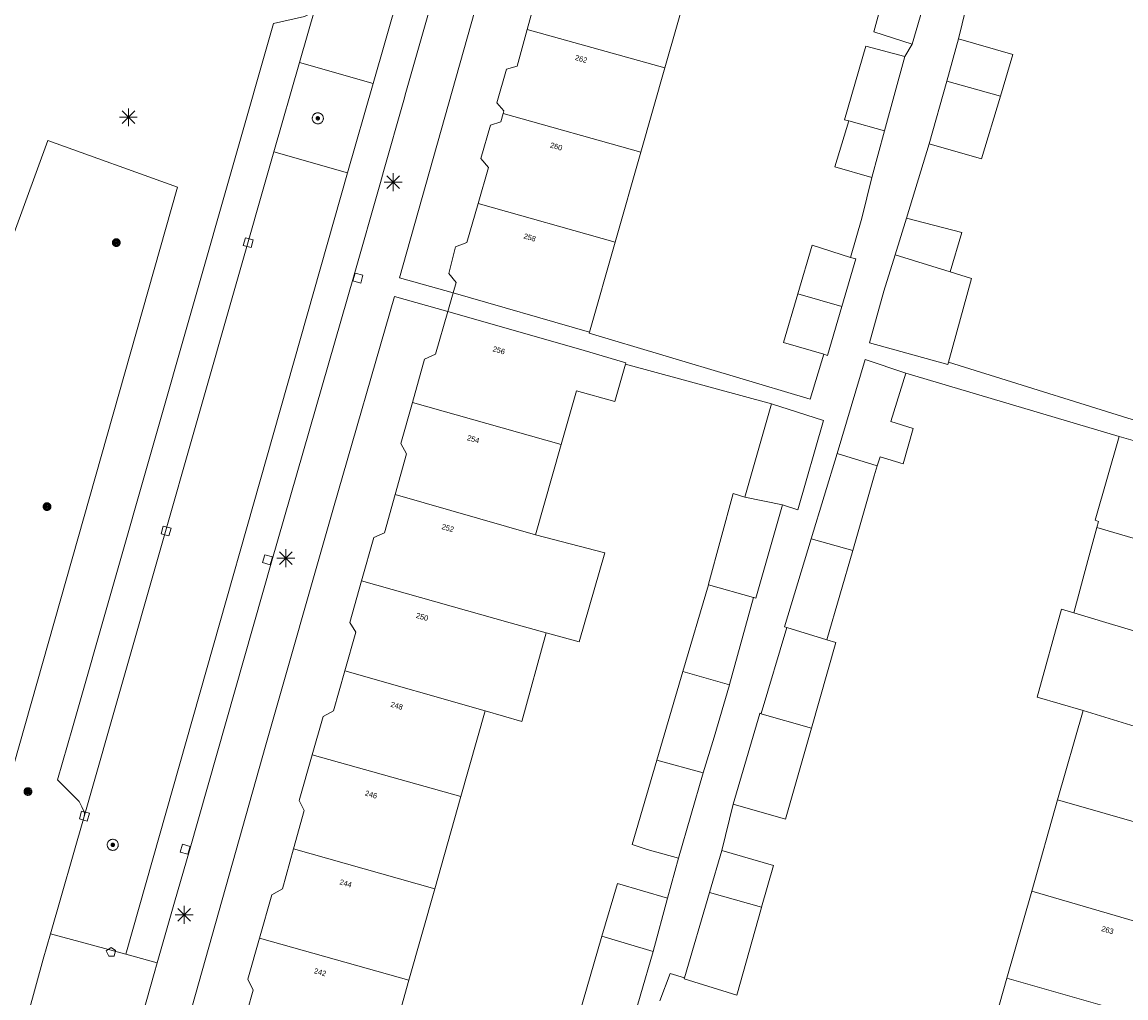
# Model space of a CAD drawing. Header units: metres. Extents: x 135779 to 137489, y 452643 to 455118.
# Tile 172 of 189: x 136553 to 136614, y 453273 to 453328. Entities that reach past the tile are written whole.
import ezdxf
from ezdxf.enums import TextEntityAlignment as Align

# ---------------------------------------------------------------- set-up
doc = ezdxf.new("R2010")
doc.units = ezdxf.units.M
for name, color, linetype, lineweight in [('KTop_NAR_Huisnummer (t)', 7, 'Continuous', 13), ('KTop_NAR_Huisnummer tijdelijk (t)', 7, 'Continuous', 13), ('KTop_PAL_Lichtmast', 40, 'Continuous', 13), ('KTop_PND_Grondvlaksituatie van BAG-pand [tachy]', 1, 'Continuous', 13), ('KTop_PND_Pandscheiding', 40, 'Continuous', 13), ('KTop_PUT_Brandkraan of -put', 1, 'Continuous', 13), ('KTop_PUT_Inspectie- of rioolput', 15, 'Continuous', 13), ('KTop_PUT_Kolk', 15, 'Continuous', 13), ('KTop_VGO_Boom', 92, 'Continuous', 13), ('KTop_WGD_Rijbaan_Lokale weg', 251, 'Continuous', 13), ('KTop_WGD_Rijbaan_Lokale weg_verkeersdrempel', 40, 'Continuous', 13), ('KTop_WGD_Voetpad', 251, 'Continuous', 13), ('KTop_WGD_Voetpad_achterpad', 251, 'Continuous', 13)]:
    doc.layers.add(name, color=color, linetype=linetype, lineweight=lineweight)
doc.styles.add('Style-ROVU', font='ROVU.shx')
doc.styles.add('Style-ROVUCURSIEF', font='ROVUCURSIEF.shx')

# ---------------------------------------------------------------- blocks, each defined once
blk = doc.blocks.new('PAL_Lichtmast')
at = {"layer": 'KTop_PAL_Lichtmast'}
for p, q in [((-0.354, -0.354), (0.354, 0.354)), ((0.354, -0.354), (-0.354, 0.354)), ((0, -0.5), (0, 0.5)), ((-0.5, 0), (0.5, 0))]:
    blk.add_line(p, q, dxfattribs=at)
blk = doc.blocks.new('PUT_Brandkraan_of_-put')
at = {"layer": 'KTop_PUT_Brandkraan of -put'}
for p, q in [((-0.25, 0.034), (0, 0.25)), ((-0.158, -0.25), (-0.25, 0.034)), ((0, 0.25), (0.25, 0.033)), ((0.25, 0.033), (0.158, -0.25)), ((0.158, -0.25), (-0.158, -0.25))]:
    blk.add_line(p, q, dxfattribs=at)
blk = doc.blocks.new('PUT_Inspectie-_of_rioolput')
at = {"layer": 'KTop_PUT_Inspectie- of rioolput', "flags": 128}
for points in [[(0.31, 0), (0.308, 0.032), (0.303, 0.064), (0.294, 0.095), (0.283, 0.126), (0.268, 0.155), (0.25, 0.182), (0.23, 0.207), (0.207, 0.23), (0.182, 0.25), (0.154, 0.268), (0.126, 0.283), (0.095, 0.294), (0.064, 0.303), (0.032, 0.308), (0, 0.309), (-0.032, 0.308), (-0.064, 0.303), (-0.096, 0.294), (-0.126, 0.283), (-0.155, 0.268), (-0.182, 0.25), (-0.207, 0.23), (-0.23, 0.207), (-0.25, 0.182), (-0.268, 0.154), (-0.283, 0.126), (-0.294, 0.095), (-0.303, 0.064), (-0.308, 0.032), (-0.309, 0), (-0.308, -0.032), (-0.303, -0.064), (-0.294, -0.096), (-0.283, -0.126), (-0.268, -0.155), (-0.25, -0.182), (-0.23, -0.207), (-0.207, -0.23), (-0.182, -0.25), (-0.155, -0.268), (-0.126, -0.283), (-0.096, -0.294), (-0.064, -0.303), (-0.032, -0.308), (0, -0.309), (0.032, -0.308), (0.064, -0.303), (0.095, -0.294), (0.126, -0.283), (0.155, -0.268), (0.182, -0.25), (0.207, -0.23), (0.23, -0.207), (0.25, -0.182), (0.268, -0.155), (0.283, -0.126), (0.294, -0.096), (0.303, -0.064), (0.308, -0.032), (0.31, 0)], [(0.095, 0), (0.094, 0.009), (0.092, 0.019), (0.09, 0.029), (0.086, 0.038), (0.082, 0.047), (0.076, 0.055), (0.07, 0.063), (0.063, 0.07), (0.055, 0.076), (0.047, 0.082), (0.038, 0.086), (0.029, 0.09), (0.019, 0.092), (0.009, 0.094), (0, 0.094), (-0.01, 0.094), (-0.02, 0.092), (-0.029, 0.09), (-0.039, 0.086), (-0.048, 0.082), (-0.056, 0.076), (-0.064, 0.07), (-0.071, 0.063), (-0.077, 0.055), (-0.082, 0.047), (-0.087, 0.038), (-0.09, 0.029), (-0.093, 0.019), (-0.094, 0.009), (-0.095, 0), (-0.094, -0.01), (-0.093, -0.02), (-0.09, -0.029), (-0.087, -0.039), (-0.082, -0.048), (-0.077, -0.056), (-0.071, -0.064), (-0.064, -0.071), (-0.056, -0.077), (-0.047, -0.082), (-0.039, -0.087), (-0.029, -0.09), (-0.02, -0.093), (-0.01, -0.094), (0, -0.095), (0.009, -0.094), (0.019, -0.093), (0.029, -0.09), (0.038, -0.087), (0.047, -0.082), (0.055, -0.077), (0.063, -0.071), (0.07, -0.064), (0.076, -0.056), (0.082, -0.047), (0.086, -0.039), (0.09, -0.029), (0.092, -0.02), (0.094, -0.01), (0.095, 0)], [(0.035, 0), (0.034, 0.003), (0.034, 0.007), (0.033, 0.01), (0.031, 0.014), (0.03, 0.017), (0.028, 0.02), (0.026, 0.023), (0.023, 0.026), (0.02, 0.028), (0.017, 0.03), (0.014, 0.031), (0.01, 0.033), (0.007, 0.034), (0.003, 0.034), (0, 0.034), (-0.004, 0.034), (-0.007, 0.034), (-0.011, 0.033), (-0.014, 0.031), (-0.018, 0.03), (-0.021, 0.028), (-0.023, 0.026), (-0.026, 0.023), (-0.028, 0.02), (-0.03, 0.017), (-0.032, 0.014), (-0.033, 0.01), (-0.034, 0.007), (-0.035, 0.003), (-0.035, 0), (-0.035, -0.004), (-0.034, -0.007), (-0.033, -0.011), (-0.032, -0.014), (-0.03, -0.018), (-0.028, -0.021), (-0.026, -0.023), (-0.023, -0.026), (-0.021, -0.028), (-0.017, -0.03), (-0.014, -0.032), (-0.011, -0.033), (-0.007, -0.034), (-0.004, -0.035), (0, -0.035), (0.003, -0.035), (0.007, -0.034), (0.01, -0.033), (0.014, -0.032), (0.017, -0.03), (0.02, -0.028), (0.023, -0.026), (0.026, -0.023), (0.028, -0.021), (0.03, -0.017), (0.031, -0.014), (0.033, -0.011), (0.034, -0.007), (0.034, -0.004), (0.035, 0)], [(0.01, 0.02), (0.007, 0.02), (0.005, 0.021), (0.003, 0.022), (0.001, 0.022), (-0.001, 0.022), (-0.004, 0.022), (-0.006, 0.021), (-0.008, 0.02), (-0.01, 0.019), (-0.012, 0.018), (-0.014, 0.017), (-0.016, 0.015), (-0.017, 0.013), (-0.019, 0.012), (-0.02, 0.009), (-0.021, 0.007), (-0.022, 0.005), (-0.022, 0.003), (-0.022, 0.001), (-0.022, -0.001), (-0.022, -0.004), (-0.022, -0.006), (-0.021, -0.008), (-0.02, -0.01), (-0.019, -0.012), (-0.017, -0.014), (-0.016, -0.016), (-0.014, -0.017), (-0.012, -0.019), (-0.01, -0.02), (-0.008, -0.021), (-0.006, -0.022), (-0.003, -0.022), (-0.001, -0.022), (0.001, -0.022), (0.003, -0.022), (0.005, -0.022), (0.008, -0.021), (0.01, -0.02), (0.012, -0.019), (0.014, -0.017), (0.015, -0.016), (0.017, -0.014), (0.018, -0.012), (0.02, -0.01), (0.02, -0.008), (0.021, -0.006), (0.022, -0.003), (0.022, -0.001), (0.022, 0.001), (0.022, 0.003), (0.021, 0.005), (0.02, 0.008), (0.019, 0.01), (0.018, 0.012), (0.017, 0.014), (0.015, 0.015), (0.013, 0.017), (0.012, 0.018), (0.01, 0.02)]]:
    blk.add_lwpolyline(points, dxfattribs=at)
blk = doc.blocks.new('PUT_Kolk')
at = {"layer": 'KTop_PUT_Kolk', "flags": 128}
blk.add_lwpolyline([(0.225, -0.225), (0.225, 0.225), (-0.225, 0.225), (-0.225, -0.225), (0.225, -0.225)], dxfattribs=at)
blk = doc.blocks.new('VGO_Boom')
at = {"layer": 'KTop_VGO_Boom', "flags": 128}
for points in [[(0.215, 0), (0.214, 0.022), (0.21, 0.045), (0.204, 0.066), (0.196, 0.087), (0.186, 0.108), (0.174, 0.126), (0.16, 0.144), (0.144, 0.16), (0.126, 0.174), (0.107, 0.186), (0.087, 0.196), (0.066, 0.204), (0.045, 0.21), (0.022, 0.214), (-0.001, 0.215), (-0.023, 0.214), (-0.045, 0.21), (-0.067, 0.204), (-0.088, 0.196), (-0.108, 0.186), (-0.127, 0.174), (-0.144, 0.16), (-0.16, 0.144), (-0.174, 0.126), (-0.187, 0.107), (-0.197, 0.087), (-0.205, 0.066), (-0.211, 0.045), (-0.214, 0.022), (-0.215, -0.001), (-0.214, -0.023), (-0.211, -0.045), (-0.205, -0.067), (-0.197, -0.088), (-0.187, -0.108), (-0.174, -0.127), (-0.16, -0.144), (-0.144, -0.16), (-0.127, -0.174), (-0.108, -0.187), (-0.088, -0.197), (-0.067, -0.205), (-0.045, -0.211), (-0.023, -0.214), (0, -0.215), (0.022, -0.214), (0.045, -0.211), (0.066, -0.205), (0.087, -0.197), (0.108, -0.187), (0.126, -0.174), (0.144, -0.16), (0.16, -0.144), (0.174, -0.127), (0.186, -0.108), (0.196, -0.088), (0.204, -0.067), (0.21, -0.045), (0.214, -0.023), (0.215, -0.001)], [(0.155, 0), (0.154, 0.016), (0.152, 0.032), (0.147, 0.048), (0.142, 0.063), (0.134, 0.078), (0.125, 0.091), (0.115, 0.104), (0.104, 0.115), (0.091, 0.125), (0.077, 0.134), (0.063, 0.142), (0.048, 0.147), (0.032, 0.152), (0.016, 0.154), (-0.001, 0.155), (-0.017, 0.154), (-0.033, 0.152), (-0.048, 0.147), (-0.064, 0.142), (-0.078, 0.134), (-0.092, 0.125), (-0.104, 0.115), (-0.116, 0.104), (-0.126, 0.091), (-0.135, 0.077), (-0.142, 0.063), (-0.148, 0.048), (-0.152, 0.032), (-0.155, 0.016), (-0.155, -0.001), (-0.155, -0.017), (-0.152, -0.033), (-0.148, -0.048), (-0.142, -0.064), (-0.135, -0.078), (-0.126, -0.092), (-0.116, -0.104), (-0.104, -0.116), (-0.092, -0.126), (-0.078, -0.135), (-0.064, -0.142), (-0.048, -0.148), (-0.033, -0.152), (-0.017, -0.155), (0, -0.155), (0.016, -0.155), (0.032, -0.152), (0.048, -0.148), (0.063, -0.142), (0.078, -0.135), (0.091, -0.126), (0.104, -0.116), (0.115, -0.104), (0.125, -0.092), (0.134, -0.078), (0.142, -0.064), (0.147, -0.048), (0.152, -0.033), (0.154, -0.017), (0.155, -0.001)], [(0.095, 0), (0.094, 0.01), (0.093, 0.02), (0.09, 0.029), (0.087, 0.039), (0.082, 0.048), (0.077, 0.056), (0.071, 0.064), (0.064, 0.071), (0.056, 0.077), (0.047, 0.082), (0.039, 0.087), (0.029, 0.09), (0.02, 0.093), (0.01, 0.094), (-0.001, 0.095), (-0.01, 0.094), (-0.02, 0.093), (-0.03, 0.09), (-0.039, 0.087), (-0.048, 0.082), (-0.056, 0.077), (-0.064, 0.071), (-0.071, 0.064), (-0.077, 0.056), (-0.083, 0.047), (-0.087, 0.039), (-0.091, 0.029), (-0.093, 0.02), (-0.095, 0.01), (-0.095, -0.001), (-0.095, -0.01), (-0.093, -0.02), (-0.091, -0.03), (-0.087, -0.039), (-0.083, -0.048), (-0.077, -0.056), (-0.071, -0.064), (-0.064, -0.071), (-0.056, -0.077), (-0.048, -0.083), (-0.039, -0.087), (-0.03, -0.091), (-0.02, -0.093), (-0.01, -0.095), (0, -0.095), (0.01, -0.095), (0.02, -0.093), (0.029, -0.091), (0.039, -0.087), (0.048, -0.083), (0.056, -0.077), (0.064, -0.071), (0.071, -0.064), (0.077, -0.056), (0.082, -0.048), (0.087, -0.039), (0.09, -0.03), (0.093, -0.02), (0.094, -0.01), (0.095, -0.001)], [(0.035, 0), (0.035, 0.004), (0.034, 0.007), (0.033, 0.011), (0.032, 0.014), (0.03, 0.018), (0.028, 0.021), (0.026, 0.023), (0.023, 0.026), (0.021, 0.028), (0.017, 0.03), (0.014, 0.032), (0.011, 0.033), (0.007, 0.034), (0.004, 0.035), (-0.001, 0.035), (-0.004, 0.035), (-0.008, 0.034), (-0.011, 0.033), (-0.015, 0.032), (-0.018, 0.03), (-0.021, 0.028), (-0.024, 0.026), (-0.027, 0.023), (-0.029, 0.021), (-0.031, 0.017), (-0.032, 0.014), (-0.034, 0.011), (-0.035, 0.007), (-0.035, 0.004), (-0.035, -0.001), (-0.035, -0.004), (-0.035, -0.008), (-0.034, -0.011), (-0.032, -0.015), (-0.031, -0.018), (-0.029, -0.021), (-0.027, -0.024), (-0.024, -0.027), (-0.021, -0.029), (-0.018, -0.031), (-0.015, -0.032), (-0.011, -0.034), (-0.008, -0.035), (-0.004, -0.035), (0, -0.035), (0.004, -0.035), (0.007, -0.035), (0.011, -0.034), (0.014, -0.032), (0.018, -0.031), (0.021, -0.029), (0.023, -0.027), (0.026, -0.024), (0.028, -0.021), (0.03, -0.018), (0.032, -0.015), (0.033, -0.011), (0.034, -0.008), (0.035, -0.004), (0.035, 0)]]:
    blk.add_lwpolyline(points, dxfattribs=at)

msp = doc.modelspace()

# ---------------------------------------------------------------- linework, layer by layer
at = {"layer": 'KTop_PND_Grondvlaksituatie van BAG-pand [tachy]', "flags": 128}
for points in [[(136582.334, 453331.947), (136582.301, 453331.815), (136581.757, 453331.613), (136581.21, 453329.786), (136581.582, 453329.311), (136580.987, 453327.14)], [(136601.731, 453332.011), (136600.369, 453326.997), (136602.508, 453326.319)], [(136602.508, 453326.319), (136603.987, 453331.365)], [(136588.689, 453324.991), (136590.067, 453329.825)], [(136580.987, 453327.14), (136580.425, 453325.093), (136579.826, 453324.916), (136579.294, 453323.033), (136579.681, 453322.588), (136579.644, 453322.447)], [(136602.108, 453325.631), (136599.918, 453326.203), (136598.729, 453322.085), (136598.967, 453322.028)], [(136605.106, 453326.604), (136604.441, 453324.249)], [(136607.442, 453323.402), (136608.144, 453325.732), (136605.106, 453326.604)], [(136600.969, 453321.478), (136602.108, 453325.631)], [(136587.346, 453320.281), (136588.689, 453324.991)], [(136604.441, 453324.249), (136603.452, 453320.742)], [(136603.452, 453320.742), (136606.388, 453319.9), (136607.442, 453323.402)], [(136579.644, 453322.447), (136579.519, 453321.967), (136578.94, 453321.785), (136578.407, 453319.931), (136578.83, 453319.422), (136578.247, 453317.414)], [(136598.967, 453322.028), (136598.195, 453319.457), (136600.253, 453318.866)], [(136600.253, 453318.866), (136600.969, 453321.478)], [(136585.909, 453315.238), (136587.346, 453320.281)], [(136578.247, 453317.414), (136577.614, 453315.228), (136576.982, 453314.987), (136576.602, 453313.502), (136577.011, 453312.995), (136576.844, 453312.414)], [(136602.19, 453316.586), (136601.558, 453314.545)], [(136604.643, 453313.589), (136605.292, 453315.792), (136602.19, 453316.586)], [(136584.476, 453310.208), (136585.909, 453315.238)], [(136599.071, 453314.397), (136596.915, 453315.074), (136596.12, 453312.36)], [(136601.558, 453314.545), (136600.926, 453312.504), (136600.13, 453309.617), (136604.505, 453308.411), (136604.539, 453308.535)], [(136598.575, 453311.641), (136599.358, 453314.307), (136599.071, 453314.397)], [(136604.539, 453308.535), (136605.83, 453313.221), (136604.643, 453313.589)], [(136576.844, 453312.414), (136584.476, 453310.208)], [(136596.12, 453312.36), (136595.324, 453309.645), (136597.567, 453308.977)], [(136597.567, 453308.977), (136597.774, 453308.915), (136598.575, 453311.641)], [(136576.547, 453311.377), (136575.857, 453308.981), (136575.257, 453308.698), (136574.573, 453306.288)], [(136586.482, 453308.423), (136586.501, 453308.491), (136584.182, 453309.18), (136576.547, 453311.377)], [(136582.891, 453303.925), (136583.752, 453306.939), (136585.896, 453306.337), (136586.482, 453308.423)], [(136602.164, 453307.93), (136599.879, 453308.689), (136598.32, 453303.428)], [(136600.56, 453302.732), (136600.721, 453303.253), (136601.998, 453302.858), (136602.575, 453304.826), (136601.325, 453305.212), (136602.164, 453307.93)], [(136574.573, 453306.288), (136573.923, 453303.994), (136574.239, 453303.418), (136573.609, 453301.147)], [(136594.64, 453306.206), (136593.15, 453300.991)], [(136595.256, 453300.558), (136596.124, 453300.284), (136597.561, 453305.283), (136594.64, 453306.206)], [(136614.082, 453304.386), (136612.737, 453299.697), (136612.932, 453299.633), (136612.839, 453299.291)], [(136624.399, 453301.607), (136624.111, 453301.693), (136616.378, 453303.991), (136616.307, 453303.739), (136614.082, 453304.386)], [(136581.453, 453298.887), (136582.891, 453303.925)], [(136598.32, 453303.428), (136596.868, 453298.653)], [(136599.184, 453297.999), (136600.393, 453302.191), (136600.56, 453302.732)], [(136573.609, 453301.147), (136573.017, 453299.001), (136572.412, 453298.728), (136571.728, 453296.305)], [(136593.15, 453300.991), (136592.507, 453301.192), (136591.13, 453296.133), (136591.117, 453296.088)], [(136593.646, 453295.371), (136593.65, 453295.386), (136593.773, 453295.35), (136595.256, 453300.558)], [(136612.839, 453299.291), (136612.336, 453297.448), (136611.539, 453294.527)], [(136582.056, 453293.405), (136583.903, 453292.899), (136585.322, 453297.87), (136581.453, 453298.887)], [(136596.868, 453298.653), (136595.379, 453293.749), (136595.512, 453293.707)], [(136597.745, 453293.01), (136599.184, 453297.999)], [(136571.728, 453296.305), (136571.072, 453293.985), (136571.409, 453293.439), (136570.792, 453291.272)], [(136591.117, 453296.088), (136589.692, 453291.237)], [(136592.296, 453290.498), (136592.303, 453290.522), (136593.646, 453295.371)], [(136611.539, 453294.527), (136610.856, 453294.731), (136609.501, 453289.802), (136612.061, 453289.071)], [(136595.512, 453293.707), (136594.075, 453288.901), (136594.009, 453288.92), (136593.999, 453288.886)], [(136578.639, 453289.035), (136580.697, 453288.448), (136582.056, 453293.405)], [(136596.879, 453288.074), (136598.24, 453292.856), (136597.745, 453293.01)], [(136570.792, 453291.272), (136570.157, 453289.041), (136569.578, 453288.719), (136568.972, 453286.59)], [(136589.692, 453291.237), (136588.24, 453286.294)], [(136590.833, 453285.582), (136591.44, 453287.568), (136592.296, 453290.498)], [(136577.275, 453284.255), (136578.639, 453289.035)], [(136593.999, 453288.886), (136592.5, 453283.828)], [(136612.061, 453289.071), (136610.642, 453284.076)], [(136592.5, 453283.828), (136595.433, 453282.991), (136596.879, 453288.074)], [(136568.972, 453286.59), (136568.242, 453284.025), (136568.519, 453283.464), (136567.926, 453281.329)], [(136588.24, 453286.294), (136586.85, 453281.562), (136587.69, 453281.296), (136589.45, 453280.801)], [(136589.45, 453280.801), (136590.833, 453285.582)], [(136575.819, 453279.095), (136577.275, 453284.255)], [(136610.642, 453284.076), (136609.191, 453278.971)], [(136567.926, 453281.329), (136567.306, 453279.089), (136566.706, 453278.766), (136566.022, 453276.342)], [(136591.877, 453281.242), (136591.184, 453278.88)], [(136594.085, 453278.062), (136594.753, 453280.392), (136591.877, 453281.242)], [(136588.842, 453278.567), (136586.039, 453279.4), (136585.158, 453276.452)], [(136574.382, 453273.986), (136575.819, 453279.095)], [(136591.184, 453278.88), (136589.785, 453274.115)], [(136609.191, 453278.971), (136607.808, 453274.107)], [(136588.032, 453275.593), (136588.842, 453278.567)], [(136589.785, 453274.115), (136589.768, 453274.057), (136592.711, 453273.151), (136594.082, 453278.052), (136594.085, 453278.062)], [(136566.022, 453276.342), (136565.371, 453274.038), (136565.677, 453273.431), (136565.036, 453271.186)], [(136585.158, 453276.452), (136583.699, 453271.36), (136584.063, 453271.259)], [(136586.574, 453270.597), (136588.032, 453275.593)], [(136572.988, 453269.031), (136574.382, 453273.986)], [(136607.808, 453274.107), (136606.397, 453269.137)]]:
    msp.add_lwpolyline(points, dxfattribs=at)
at = {"layer": 'KTop_PND_Pandscheiding', "flags": 128}
for points in [[(136580.987, 453327.14), (136588.689, 453324.991)], [(136607.442, 453323.402), (136604.441, 453324.249)], [(136579.644, 453322.447), (136587.346, 453320.281)], [(136600.969, 453321.478), (136598.967, 453322.028)], [(136585.909, 453315.238), (136578.247, 453317.414)], [(136601.558, 453314.545), (136604.643, 453313.589)], [(136598.575, 453311.641), (136596.12, 453312.36)], [(136582.891, 453303.925), (136574.573, 453306.288)], [(136600.56, 453302.732), (136598.32, 453303.428)], [(136573.609, 453301.147), (136581.453, 453298.887)], [(136593.15, 453300.991), (136595.256, 453300.558)], [(136612.839, 453299.291), (136622.866, 453296.343)], [(136599.184, 453297.999), (136596.868, 453298.653)], [(136582.056, 453293.405), (136580.045, 453293.956), (136571.728, 453296.305)], [(136593.646, 453295.371), (136591.117, 453296.088)], [(136611.539, 453294.527), (136613.328, 453293.991), (136621.468, 453291.556)], [(136595.512, 453293.707), (136597.745, 453293.01)], [(136570.792, 453291.272), (136578.639, 453289.035)], [(136589.692, 453291.237), (136592.296, 453290.498)], [(136596.879, 453288.074), (136593.999, 453288.886)], [(136620.06, 453286.611), (136612.061, 453289.071)], [(136568.972, 453286.59), (136577.275, 453284.255)], [(136590.833, 453285.582), (136588.24, 453286.294)], [(136618.63, 453281.77), (136610.642, 453284.076)], [(136575.819, 453279.095), (136567.926, 453281.329)], [(136591.184, 453278.88), (136594.085, 453278.062)], [(136609.191, 453278.971), (136617.179, 453276.638)], [(136566.022, 453276.342), (136574.382, 453273.986)], [(136588.032, 453275.593), (136585.158, 453276.452)], [(136607.808, 453274.107), (136615.757, 453271.828)]]:
    msp.add_lwpolyline(points, dxfattribs=at)
at = {"layer": 'KTop_WGD_Rijbaan_Lokale weg', "flags": 128}
for points in [[(136582.338, 453358.835), (136572.371, 453324.116)], [(136568.262, 453325.298), (136569.15, 453328.407)], [(136568.262, 453325.298), (136572.371, 453324.116)], [(136556.228, 453283.134), (136566.833, 453320.291)], [(136570.953, 453319.129), (136566.833, 453320.291)], [(136570.953, 453319.129), (136558.562, 453275.443)], [(136556.228, 453283.134), (136554.348, 453276.578)], [(136554.348, 453276.578), (136558.562, 453275.443)]]:
    msp.add_lwpolyline(points, dxfattribs=at)
at = {"layer": 'KTop_WGD_Rijbaan_Lokale weg_verkeersdrempel', "flags": 128}
for points in [[(136566.833, 453320.291), (136568.262, 453325.298)], [(136572.371, 453324.116), (136570.953, 453319.129)], [(136554.348, 453276.578), (136553.941, 453275.161), (136553.131, 453272.241), (136550.986, 453264.704)], [(136558.562, 453275.443), (136560.303, 453274.949)], [(136556.939, 453263.092), (136557.571, 453265.321), (136558.308, 453267.909), (136558.941, 453270.131), (136560.131, 453274.351), (136560.303, 453274.949)]]:
    msp.add_lwpolyline(points, dxfattribs=at)
at = {"layer": 'KTop_WGD_Voetpad', "flags": 128}
for points in [[(136576.844, 453312.414), (136573.856, 453313.243), (136580.602, 453337.173), (136589.399, 453367.883), (136591.082, 453373.834), (136598.482, 453400), (136600.326, 453406.809), (136600.67, 453407.99), (136603.731, 453407.152)], [(136560.303, 453274.949), (136561.281, 453278.351), (136562.112, 453281.23), (136566.707, 453297.422), (136571.285, 453313.297), (136572.785, 453318.59), (136572.959, 453319.203), (136574.087, 453323.183), (136574.207, 453323.606), (136575.614, 453328.574), (136579.927, 453344.074), (136584.006, 453358.362)], [(136569.15, 453328.407), (136569.009, 453328.182), (136568.798, 453327.99), (136568.543, 453327.864), (136566.809, 453327.473), (136555.571, 453288.101), (136554.731, 453285.181), (136555.941, 453283.971), (136556.101, 453283.681), (136556.221, 453283.391), (136556.239, 453283.291), (136556.228, 453283.134)], [(136541.156, 453280.555), (136549.729, 453277.545), (136550.943, 453281.369), (136561.444, 453318.325), (136554.193, 453320.932), (136552.306, 453315.766)], [(136560.74, 453256.248), (136557.842, 453257.136), (136559.328, 453262.209), (136561.695, 453270.546), (136566.376, 453287.152), (136570.156, 453300.389), (136573.563, 453312.208), (136576.547, 453311.377)], [(136576.844, 453312.414), (136576.547, 453311.377)]]:
    msp.add_lwpolyline(points, dxfattribs=at)
at = {"layer": 'KTop_WGD_Voetpad_achterpad', "flags": 128}
for points in [[(136605.106, 453326.604), (136605.725, 453329.225)], [(136602.508, 453326.319), (136602.108, 453325.631)], [(136602.19, 453316.586), (136603.452, 453320.742)], [(136600.253, 453318.866), (136599.698, 453316.591), (136599.071, 453314.397)], [(136597.567, 453308.977), (136596.811, 453306.471), (136584.462, 453310.158), (136584.476, 453310.208)], [(136586.482, 453308.423), (136594.64, 453306.206)], [(136616.599, 453304.771), (136604.539, 453308.535)], [(136602.164, 453307.93), (136614.082, 453304.386)], [(136591.877, 453281.242), (136592.5, 453283.828)], [(136589.45, 453280.801), (136588.842, 453278.567)], [(136588.405, 453272.837), (136588.981, 453274.351), (136589.785, 453274.115)]]:
    msp.add_lwpolyline(points, dxfattribs=at)

# ---------------------------------------------------------------- block references
at = {"layer": 'KTop_PAL_Lichtmast'}
for p in [(136558.696, 453322.227), (136573.493, 453318.603), (136567.503, 453297.583), (136561.813, 453277.643)]:
    msp.add_blockref('PAL_Lichtmast', p, dxfattribs=at)
at = {"layer": 'KTop_PUT_Brandkraan of -put', "rotation": 74.92566079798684}
msp.add_blockref('PUT_Brandkraan_of_-put', (136557.696, 453275.555), dxfattribs=at)
at = {"layer": 'KTop_PUT_Inspectie- of rioolput'}
for p, rotation in [((136569.285, 453322.168), 164.0712304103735), ((136557.823, 453281.552), 163.9992146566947)]:
    msp.add_blockref('PUT_Inspectie-_of_rioolput', p, dxfattribs=dict(at, rotation=rotation))
at = {"layer": 'KTop_PUT_Kolk'}
for p, rotation in [((136565.397, 453315.216), 164.0706945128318), ((136571.529, 453313.237), 164.1776329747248), ((136560.803, 453299.098), 164.0706945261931), ((136566.477, 453297.491), 343.9136049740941), ((136556.236, 453283.161), 164.0706977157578), ((136561.872, 453281.304), 344.1570063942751)]:
    msp.add_blockref('PUT_Kolk', p, dxfattribs=dict(at, rotation=rotation))
at = {"layer": 'KTop_VGO_Boom'}
for p in [(136558.019, 453315.219), (136554.151, 453300.46), (136553.08, 453284.531)]:
    msp.add_blockref('VGO_Boom', p, dxfattribs=at)

# ---------------------------------------------------------------- texts
at = {"layer": 'KTop_NAR_Huisnummer (t)', "style": 'Style-ROVU'}
msp.add_text('263', height=0.3, rotation=344.1, dxfattribs=at).set_placement((136613.764, 453276.694), align=Align.MIDDLE_RIGHT)
at = {"layer": 'KTop_NAR_Huisnummer tijdelijk (t)', "style": 'Style-ROVUCURSIEF'}
for s, rotation, p in [('262', 344.1, (136583.677, 453325.585)), ('260', 344.1, (136582.284, 453320.69)), ('258', 344, (136580.802, 453315.604)), ('256', 344, (136579.073, 453309.295)), ('254', 344, (136577.644, 453304.328)), ('252', 344, (136576.22, 453299.36)), ('250', 344, (136574.789, 453294.395)), ('248', 344, (136573.365, 453289.426)), ('246', 344, (136571.935, 453284.461)), ('244', 344, (136570.51, 453279.493)), ('242', 344, (136569.086, 453274.526))]:
    msp.add_text(s, height=0.3, rotation=rotation, dxfattribs=at).set_placement(p, align=Align.MIDDLE_LEFT)

doc.saveas('drawing.dxf')
